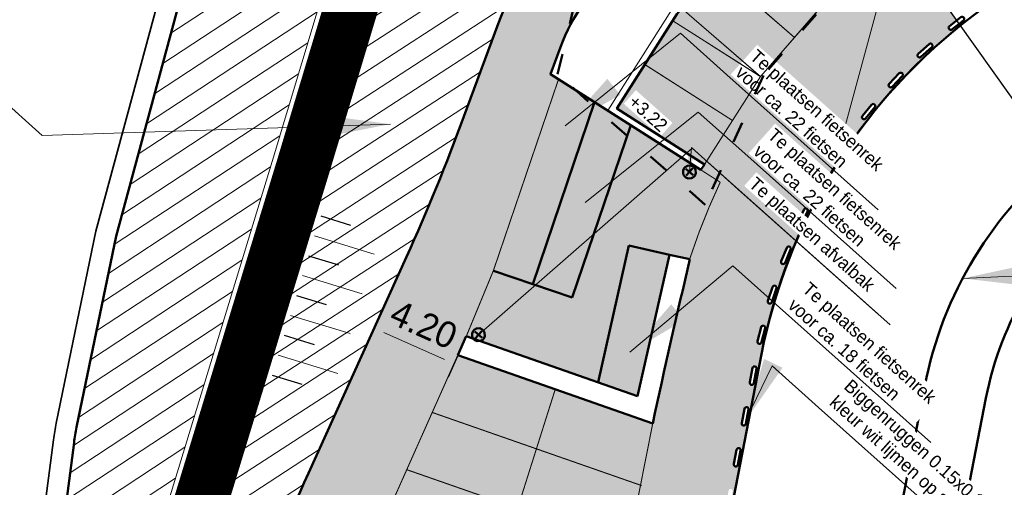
# Model space of a CAD drawing. Header units: metres. Extents: x 63663 to 67388, y 393975 to 407310.
# Tile 30 of 49: x 66099 to 66147, y 402691 to 402714. Entities that reach past the tile are written whole.
import ezdxf

# ---------------------------------------------------------------- set-up
doc = ezdxf.new("R2010")
doc.units = ezdxf.units.M
for name, pattern in [('HIDDEN', [0.375, 0.25, -0.125]), ('ONDERHOUDSSTROOK', [28, 8, -20]), ('PERCEELGRENS', [2.5, 1, -1.5])]:
    doc.linetypes.add(name, pattern=pattern)
for name, color, linetype, lineweight in [('B-GEO-OG-GRENS_perceel-G', 30, 'PERCEELGRENS', 0), ('maatvoering-leadr', 7, 'Continuous', 30), ('maatvoering-lin', 7, 'Continuous', 30), ('sn-arcering_dun', 1, 'Continuous', 18), ('sn-arcering_grijs', 8, 'Continuous', 20), ('sn-arcering_lgrijs', 9, 'Continuous', 20), ('StagTAR-PatternLineLong', 1, 'Continuous', 18), ('StagTAR-PatternLineShort', 7, 'Continuous', 25), ('TM-Afvalbak', 3, 'Continuous', 50), ('TM-Bebouwing', 7, 'Continuous', 9), ('TM-Belijning', 1, 'HIDDEN', 50), ('TM-Fietsenrek', 2, 'Continuous', 50), ('TM-Glooiing', 4, 'Continuous', 50), ('TM-Kreukelberm', 43, 'Continuous', 50), ('TM-Onderhoudsweg', 3, 'Continuous', 35), ('TM-Verharding', 2, 'Continuous', 50), ('TM-Werkgrens', 62, 'PBZ-WERKGRENS', 35)]:
    doc.layers.add(name, color=color, linetype=linetype, lineweight=lineweight)
doc.layers.add('TM-Arcrand', color=206, linetype='Continuous', plot=False)
doc.styles.add('StagCAD', font='StagCAD.ttf')
doc.linetypes.add('PBZ-WERKGRENS', pattern='A,5.5,-1.05,["O",StagCAD,S=2,R=0,X=0,Y=-1],-3.45', length=10)
doc.dimstyles.new('GM-maatvoering', dxfattribs={"dimtxt": 2.5, "dimasz": 1, "dimexe": 0, "dimexo": 0, "dimgap": 1, "dimtad": 1, "dimrnd": 0.001, "dimzin": 1, "dimdsep": 46, "dimtxsty": 'StagCAD', "dimblk1": 'DIM_PIJL', "dimblk2": 'DIM_PIJL', "dimsah": 1, "dimcen": 0.09, "dimse1": 1, "dimse2": 1, "dimclrd": 1, "dimclre": 1, "dimclrt": 7, "dimazin": 0, "dimtfac": 1, "dimtix": 1, "dimtmove": 0, "dimatfit": 3, "dimldrblk": 'RAD_PIJL', "dimfxl": 1, "dimtvp": 0.8299999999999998, "dimtolj": 1, "dimtzin": 0, "dimlwd": 15, "dimarcsym": 0})
doc.dimstyles.new('leader 1_1000', dxfattribs={"dimtxt": 2.5, "dimasz": 3, "dimexe": 0, "dimexo": 0, "dimgap": 1, "dimtad": 1, "dimrnd": 0.001, "dimzin": 1, "dimdsep": 46, "dimtxsty": 'StagCAD', "dimblk1": 'RAD_PIJL', "dimblk2": 'RAD_PIJL', "dimsah": 1, "dimcen": 0.09, "dimse1": 1, "dimse2": 1, "dimclrd": 1, "dimclre": 1, "dimclrt": 7, "dimazin": 0, "dimtfac": 1, "dimtix": 1, "dimtmove": 0, "dimatfit": 0, "dimfxl": 1, "dimtvp": 0.8299999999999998, "dimtolj": 1, "dimtzin": 0, "dimlwd": 15, "dimarcsym": 0})

# ---------------------------------------------------------------- blocks, each defined once
blk = doc.blocks.new('RAD_PIJL')
at = {"color": 1, "linetype": 'Continuous'}
blk.add_solid([(-2.828427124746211, -0.75), (-2.828427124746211, 0.75), (0, 0)], dxfattribs=at)
blk = doc.blocks.new('Afvalbak')
at = {"layer": 'TM-Afvalbak'}
blk.add_lwpolyline([(0.6249999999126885, -0.0781249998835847), (0.6250000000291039, 0.0781249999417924), (0.5468749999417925, 0.3125), (0.3125, 0.5468750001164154), (0.0781249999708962, 0.6250000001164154), (-0.0781250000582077, 0.6250000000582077), (-0.3125000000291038, 0.5468750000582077), (-0.5468750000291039, 0.3125000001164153), (-0.6249999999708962, 0.078125), (-0.6249999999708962, -0.078125), (-0.5468750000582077, -0.3125), (-0.3124999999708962, -0.5468749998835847), (-0.0781250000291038, -0.625), (0.0781249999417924, -0.6249999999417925), (0.3124999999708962, -0.5468749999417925), (0.546875, -0.3124999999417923)], close=True, dxfattribs=at)
for points in [[(-0.468750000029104, 0), (0.4687499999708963, 5.82077e-11)], [(2.91038e-11, 0.4687499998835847), (5.82077e-11, -0.4687499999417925)]]:
    blk.add_lwpolyline(points, dxfattribs=at)
blk = doc.blocks.new('B')
at = {"layer": 'TM-Verharding'}
blk.add_lwpolyline([(0.8000000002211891, 0.1000000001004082), (0.1000000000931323, 0.0999999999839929, 1.000000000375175), (0.1000000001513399, -0.1000000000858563), (0.8000000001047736, -0.1000000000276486, 0.9999999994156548)], format="xyb", close=True, dxfattribs=at)
blk = doc.blocks.new('terras bg')
at = {"layer": 'TM-Bebouwing', "flags": 128}
for points in [[(-2265.241458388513, -4294.96844695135), (-1275.549052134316, -3278.683990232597), (-2323.735340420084, -398.815831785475), (-2023.033701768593, -289.3693859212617), (-853.3248115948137, -3503.118149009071), (-1154.026450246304, -3612.564594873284), (-2259.24281939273, -4747.477028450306), (-5841.330479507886, -1259.118102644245), (-11330.66677828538, -6895.947407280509), (-16150.7969492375, -13574.31725061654), (-18621.13686660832, -18340.20503091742), (-14182.0364747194, -20641.15868337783), (-14329.29750847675, -20925.26110845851), (-19052.50032544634, -18477.04642224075), (-16424.05865336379, -13406.14182400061), (-11576.35545477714, -6689.569096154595), (-5847.329118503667, -806.6095211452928)], [(-14472.28213278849, -11248.70729109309), (-13009.18159473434, -9221.557366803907), (-8954.881746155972, -12147.75844291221), (-10417.98228421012, -14174.9083672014)], [(-15935.38267084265, -13275.85721538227), (-14472.28213278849, -11248.70729109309), (-10417.98228421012, -14174.9083672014), (-11881.08282226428, -16202.05829149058)], [(-11881.08282226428, -16202.05829149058), (-13031.55964849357, -18421.6084874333), (-17470.66004037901, -16120.65483497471), (-16320.18321414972, -13901.10463903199)], [(-13031.55964849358, -18421.6084874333), (-14182.03647472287, -20641.15868337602), (-18621.13686660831, -18340.20503091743), (-17470.66004037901, -16120.65483497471)]]:
    blk.add_lwpolyline(points, close=True, dxfattribs=at)
blk = doc.blocks.new('DIM_PIJL')
at = {"color": 1}
blk.add_line((0, 1.414213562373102), (0, -1.414213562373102), dxfattribs=at)
at = {"color": 1, "linetype": 'ByBlock'}
blk.add_solid([(-2.828427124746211, -0.75), (-2.828427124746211, 0.75), (0, 0)], dxfattribs=at)
blk = doc.blocks.new('*D105')
at = {"layer": 'Defpoints', "color": 0, "transparency": 16777216}
for p in [(66117.10401319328, 402700.4273761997), (66116.5042339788, 402699.0817987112), (66120.92901338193, 402698.6926215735)]:
    blk.add_point(p, dxfattribs=at)
at = {"layer": 'maatvoering-lin', "color": 1, "lineweight": 15, "transparency": 16777216}
blk.add_line((66119.8836278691, 402697.5754638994), (66116.96091971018, 402698.8782351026), dxfattribs=at)
at = {"layer": 'maatvoering-lin', "color": 1, "lineweight": 15, "transparency": 16777216, "xscale": 0.5, "yscale": 0.5, "zscale": 0.5}
for p, rotation in [((66116.5042339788, 402699.0817987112), 155.9755016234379), ((66120.34031360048, 402697.3719002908), 335.975501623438)]:
    blk.add_blockref('DIM_PIJL', p, dxfattribs=dict(at, rotation=rotation))
at = {"layer": 'maatvoering-lin', "color": 7, "transparency": 16777216, "insert": (66118.880291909, 402699.2543923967), "char_height": 1.25, "attachment_point": 5, "rotation": 335.97550162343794, "style": 'StagCAD'}
blk.add_mtext('\\A1;4.20', dxfattribs=at)
blk = doc.blocks.new('Parkeerplaats2')
at = {"layer": 'TM-Belijning', "ltscale": 3, "const_width": 0.05}
for points in [[(-2.119126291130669, 1.326387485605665), (-4.771901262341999, -2.911865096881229)], [(0, 0), (-2.119126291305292, 1.326387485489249)], [(5.820766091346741e-11, 0), (-2.652774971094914, -4.238252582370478)]]:
    blk.add_lwpolyline(points, dxfattribs=at)

msp = doc.modelspace()

# ---------------------------------------------------------------- hatches: boundary and pattern name
at = {"layer": 'sn-arcering_dun'}
h = msp.add_hatch(dxfattribs=at)
h.set_pattern_fill('_USER', color=256, angle=75.00000000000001, pattern_type=0)
h.set_pattern_definition([(33.2837380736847, (66308.72319840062, 402842.2799818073), (-0.5487855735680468, 0.8359631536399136), [])])
h.paths.add_polyline_path([(66111.37308100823, 402870.0133230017), (66110.3628563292, 402879.1431010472), (66104.87590900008, 402928.7306949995), (66104.25397954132, 402934.7275807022), (66102.47661733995, 402947.5066341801), (66100.01001622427, 402967.2930676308), (66098.90143345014, 402978.3810469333), (66092.91133484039, 402977.4090586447), (66093.99213343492, 402966.5428709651), (66098.60323094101, 402926.5485656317), (66103.29856025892, 402878.3890362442), (66108.41794061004, 402829.2003571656), (66113.46577337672, 402778.9700559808), (66116.55147198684, 402759.9905311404, -0.1303236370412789), (66114.04339121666, 402734.4841152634), (66108.45785178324, 402719.518011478, 0.0232204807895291), (66108.17397936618, 402718.6341607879), (66104.07948856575, 402703.506997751), (66102.17998750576, 402694.3144389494, 0.01850087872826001), (66102.05718569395, 402693.5849205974), (66100.42344883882, 402681.0663586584, 0.07276837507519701), (66100.46835169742, 402678.1713037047), (66101.32011976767, 402672.9196275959, -0.02064364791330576), (66102.33234358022, 402676.7994981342), (66111.58756600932, 402707.0960159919), (66119.41918100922, 402733.1082939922), (66122.62943400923, 402743.0683649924), (66123.41470500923, 402746.175615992), (66123.65672800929, 402751.2971759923), (66120.46816100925, 402781.7029779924), (66115.19930500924, 402832.9697979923)])
h = msp.add_hatch(dxfattribs=at)
h.set_pattern_fill('_USER', color=256, angle=45, pattern_type=0)
h.set_pattern_definition([(33.00317462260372, (64663.38925197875, 403619.6910574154), (-0.5446855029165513, 0.8386403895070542), [])])
edge = h.paths.add_edge_path()
edge.add_line((66120.8147076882, 402709.2522910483), (66122.53752192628, 402713.9300628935))
edge.add_line((66122.53752192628, 402713.9300628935), (66122.69420934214, 402717.9098332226))
edge.add_arc((66146.6756300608, 402716.9656614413), 24.00000000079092, 170.6899331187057, 177.745374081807, ccw=False)
edge.add_line((66122.99177468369, 402720.8483144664), (66127.05300672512, 402745.6214867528))
edge.add_line((66127.05300672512, 402745.6214867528), (66126.14859447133, 402745.7697531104))
edge.add_line((66126.14859447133, 402745.7697531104), (66125.27395276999, 402742.3088697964))
edge.add_line((66125.27395276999, 402742.3088697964), (66122.0447502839, 402732.2900064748))
edge.add_line((66122.0447502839, 402732.2900064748), (66114.21920638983, 402706.2978933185))
edge.add_line((66114.21920638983, 402706.2978933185), (66104.96236005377, 402675.9960596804))
edge.add_arc((66148.79245959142, 402662.6064905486), 45.82966492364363, 163.0127172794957, 170.7247493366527)
edge.add_line((66103.56199781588, 402669.9932025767), (66106.36431040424, 402675.5795281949))
edge.add_arc((66088.67934000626, 402684.9198612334), 19.99999998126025, 332.1591854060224, 339.1553714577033)
edge.add_arc((66341.01988417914, 402588.8393820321), 250.0133491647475, 156.6030992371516, 159.1553033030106, ccw=False)
edge.add_arc((67609.6601364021, 402021.6846133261), 1639.642745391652, 155.4663708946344, 156.0179061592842, ccw=False)
edge.add_arc((66026.97665226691, 402743.8126636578), 100.0000000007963, 335.6042539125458, 339.7813461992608)
at = {"layer": 'sn-arcering_grijs'}
h = msp.add_hatch(color=256, dxfattribs=at)
h.dxf.hatch_style = 1
edge = h.paths.add_edge_path()
edge.add_arc((66161.40535485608, 402692.7108058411), 26.77000000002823, 128.6295793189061, 168.9916042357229, ccw=False)
edge.add_line((66144.69329951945, 402713.6234839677), (66144.63415975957, 402713.7068243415))
edge.add_line((66144.63415975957, 402713.7068243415), (66144.29213375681, 402713.4401834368))
edge.add_arc((66144.23065056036, 402713.5190492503), 0.1000000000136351, 127.93971151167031, 307.9397115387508, ccw=False)
edge.add_line((66144.16916736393, 402713.5979150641), (66144.51829949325, 402713.8700958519))
edge.add_line((66144.51829949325, 402713.8700958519), (66138.58953962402, 402722.2249668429))
edge.add_line((66138.58953962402, 402722.2249668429), (66136.45238979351, 402720.3895684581))
edge.add_line((66136.45238979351, 402720.3895684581), (66131.05731586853, 402714.1664297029))
edge.add_line((66131.05731586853, 402714.1664297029), (66128.1728356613, 402709.6391745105))
edge.add_line((66128.1728356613, 402709.6391745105), (66132.3896660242, 402706.9524773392))
edge.add_line((66132.3896660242, 402706.9524773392), (66132.21771740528, 402706.682600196))
edge.add_line((66132.21771740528, 402706.682600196), (66124.97740904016, 402711.2956660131))
edge.add_line((66124.97740904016, 402711.2956660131), (66125.45488095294, 402712.5920940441))
edge.add_arc((66133.89624450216, 402709.4279497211), 9.01490032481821, 129.2438859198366, 159.4520898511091, ccw=False)
edge.add_arc((66113.51636865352, 402734.3771052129), 23.19999839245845, 309.2438859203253, 314.6016783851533)
edge.add_line((66129.80680224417, 402717.8585792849), (66130.959, 402718.322))
edge.add_line((66130.959, 402718.322), (66127.953, 402721.166))
edge.add_line((66127.953, 402721.166), (66127.82272963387, 402720.4011268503))
edge.add_arc((66113.51636756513, 402734.377106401), 20.00000000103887, 309.24388608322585, 315.66927495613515, ccw=False)
edge.add_arc((66133.89624450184, 402709.4279497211), 12.21490032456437, 129.2438860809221, 159.4984875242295)
edge.add_line((66122.455, 402713.706), (66120.81470768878, 402709.2522910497))
edge.add_arc((66026.97665226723, 402743.8126636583), 100.0000000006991, 335.6042539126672, 339.7813461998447, ccw=False)
edge.add_line((66118.04808518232, 402702.5089821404), (66113.32893226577, 402692.1036138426))
edge.add_arc((66341.00751461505, 402588.8444100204), 250.0000000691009, 155.6042539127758, 159.155371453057)
edge.add_arc((66088.67934000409, 402684.9198612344), 19.99999998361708, 332.1591854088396, 339.15537145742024, ccw=False)
edge.add_line((66106.36431040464, 402675.5795281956), (66103.115, 402669.0609999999))
edge.add_arc((66120.81918151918, 402655.1088921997), 22.54105932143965, 98.2620867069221, 141.7594688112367, ccw=False)
edge.add_arc((66121.05203198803, 402655.5057320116), 22.18366176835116, 81.2315051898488, 99.00455724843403, ccw=False)
edge.add_line((66124.43376300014, 402677.430119), (66129.578572, 402675.82094))
edge.add_line((66129.578572, 402675.82094), (66133.55410500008, 402673.8253809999))
edge.add_line((66133.55410500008, 402673.8253809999), (66134.38576576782, 402673.3354173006))
edge.add_arc((66152.16230975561, 402681.7082482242), 19.64967719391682, 186.4816177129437, 205.2206432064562, ccw=False)
edge.add_line((66132.63823086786, 402679.4901054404), (66132.53478217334, 402681.2635829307))
edge.add_arc((66152.27123400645, 402682.4148296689), 19.77000000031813, 168.9916042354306, 183.3383366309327, ccw=False)
edge.add_line((66132.86501756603, 402686.1899672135), (66133.39336214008, 402688.905939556))
edge.add_line((66133.39336214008, 402688.905939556), (66133.29586006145, 402688.9284165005))
edge.add_line((66133.29586006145, 402688.9284165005), (66133.22954887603, 402688.5875417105))
edge.add_arc((66133.13138895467, 402688.6066369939), 0.1000000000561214, 168.9916042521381, 348.991604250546, ccw=False)
edge.add_line((66133.0332290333, 402688.6257322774), (66133.16689601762, 402689.3128517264))
edge.add_arc((66133.26505593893, 402689.293756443), 0.1000000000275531, -11.008395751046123, 168.9916042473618, ccw=False)
edge.add_line((66133.36321586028, 402689.2746611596), (66133.29586006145, 402688.9284165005))
edge.add_line((66133.29586006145, 402688.9284165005), (66133.39336214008, 402688.905939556))
edge.add_line((66133.39336214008, 402688.905939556), (66135.12794392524, 402697.8226132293))
edge = h.paths.add_edge_path(flags=16)
edge.add_line((66120.51429541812, 402697.7782004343), (66120.92901338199, 402698.6926215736))
edge.add_line((66120.92901338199, 402698.6926215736), (66129.16850434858, 402695.8176804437))
edge.add_line((66129.16850434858, 402695.8176804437), (66130.69664063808, 402702.6117300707))
edge.add_line((66130.69664063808, 402702.6117300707), (66131.68898198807, 402702.388529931))
edge.add_arc((66464.56778136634, 402622.6294321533), 342.3007577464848, 166.5257210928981, 167.8791227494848)
edge.add_line((66129.89800570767, 402694.5039757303), (66120.51429541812, 402697.7782004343))
edge = h.paths.add_edge_path(flags=16)
edge.add_arc((66133.64696160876, 402691.2569548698), 0.1000000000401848, -11.00839622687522, 168.991604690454, ccw=False)
edge.add_line((66133.74512152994, 402691.2378595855), (66133.61145454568, 402690.5507401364))
edge.add_arc((66133.51329462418, 402690.5698354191), 0.1000000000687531, 168.9916037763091, 348.9916046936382, ccw=False)
edge.add_line((66133.41513470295, 402690.5889307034), (66133.54880168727, 402691.2760501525))
edge = h.paths.add_edge_path(flags=16)
edge.add_line((66133.79704037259, 402692.5521291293), (66133.9307073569, 402693.2392485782))
edge.add_arc((66134.0288672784, 402693.2201532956), 0.1000000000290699, -11.008396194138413, 168.9916047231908, ccw=False)
edge.add_line((66134.12702719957, 402693.2010580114), (66133.99336021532, 402692.5139385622))
edge.add_arc((66133.89520029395, 402692.5330338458), 0.1000000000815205, 168.9916042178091, 348.99160421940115, ccw=False)
edge = h.paths.add_edge_path(flags=16)
edge.add_line((66132.98131019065, 402687.3114627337), (66132.84764320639, 402686.6243432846))
edge.add_arc((66132.74948328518, 402686.6434385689), 0.1000000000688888, 168.9916046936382, 348.991603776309, ccw=False)
edge.add_line((66132.65132336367, 402686.6625338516), (66132.78499034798, 402687.3496533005))
edge.add_arc((66132.88315026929, 402687.3305580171), 0.1000000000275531, -11.008395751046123, 168.9916042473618, ccw=False)
edge = h.paths.add_edge_path(flags=16)
edge.add_line((66134.17894604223, 402694.515327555), (66134.31261302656, 402695.2024470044))
edge.add_arc((66134.41077294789, 402695.1833517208), 0.100000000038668, -11.008395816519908, 168.991604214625, ccw=False)
edge.add_line((66134.50893286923, 402695.1642564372), (66134.37526588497, 402694.4771369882))
edge.add_arc((66134.2771059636, 402694.4962322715), 0.1000000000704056, 168.9916042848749, 348.9916042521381, ccw=False)
edge = h.paths.add_edge_path(flags=16)
edge.add_line((66132.6187761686, 402685.3487350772), (66132.51193602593, 402684.6569365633))
edge.add_arc((66132.41310766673, 402684.6721994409), 0.1000000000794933, 171.2207011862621, 351.2207011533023, ccw=False)
edge.add_line((66132.31427930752, 402684.6874623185), (66132.42111945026, 402685.3792608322))
edge.add_arc((66132.51994780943, 402685.3639979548), 0.1000000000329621, -8.779298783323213, 171.2207012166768, ccw=False)
edge = h.paths.add_edge_path(flags=16)
edge.add_line((66134.56085171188, 402696.4785259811), (66134.6945186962, 402697.1656454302))
edge.add_arc((66134.79267861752, 402697.1465501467), 0.1000000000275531, -11.008395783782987, 168.9916042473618, ccw=False)
edge.add_line((66134.89083853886, 402697.1274548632), (66134.75717155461, 402696.4403354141))
edge.add_arc((66134.6590116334, 402696.4594306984), 0.1000000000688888, 168.9916046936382, 348.991603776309, ccw=False)
edge = h.paths.add_edge_path(flags=16)
edge.add_line((66134.93826498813, 402698.4482315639), (66135.10670766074, 402699.1276629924))
edge.add_arc((66135.20376929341, 402699.1035997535), 0.1000000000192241, -13.923867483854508, 166.0761325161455, ccw=False)
edge.add_line((66135.30083092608, 402699.0795365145), (66135.13238825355, 402698.400105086))
edge.add_arc((66135.03532662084, 402698.4241683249), 0.1000000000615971, 166.0761325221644, 346.0761325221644, ccw=False)
edge = h.paths.add_edge_path(flags=16)
edge.add_line((66132.42391121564, 402683.3691241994), (66132.38677444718, 402682.6701099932))
edge.add_arc((66132.2869152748, 402682.6754152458), 0.1000000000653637, 176.9588864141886, 356.95888644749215, ccw=False)
edge.add_line((66132.18705610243, 402682.6807204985), (66132.22419287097, 402683.3797347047))
edge.add_arc((66132.3240520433, 402683.3744294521), 0.1000000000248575, -3.0411135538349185, 176.9588864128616, ccw=False)
edge = h.paths.add_edge_path(flags=16)
edge.add_line((66135.43608271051, 402700.3933707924), (66135.65440051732, 402701.0584552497))
edge.add_arc((66135.74941258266, 402701.0272669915), 0.1000000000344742, -18.17272026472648, 161.8272797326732, ccw=False)
edge.add_line((66135.84442464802, 402700.9960787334), (66135.62610684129, 402700.3309942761))
edge.add_arc((66135.53109477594, 402700.3621825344), 0.100000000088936, 161.8272798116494, 341.8272796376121, ccw=False)
edge = h.paths.add_edge_path(flags=16)
edge.add_line((66132.42794991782, 402681.3799496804), (66132.46088869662, 402680.6807250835))
edge.add_arc((66132.36099946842, 402680.6760195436), 0.1000000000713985, -177.30292836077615, 2.697071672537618, ccw=False)
edge.add_line((66132.26111024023, 402680.6713140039), (66132.22817146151, 402681.3705386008))
edge.add_arc((66132.32806068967, 402681.3752441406), 0.1000000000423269, 2.697071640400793, 182.6970716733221, ccw=False)
edge = h.paths.add_edge_path(flags=16)
edge.add_line((66136.07664475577, 402702.2962815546), (66136.34363767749, 402702.9433632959))
edge.add_arc((66136.43607792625, 402702.9052214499), 0.1000000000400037, -22.421573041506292, 157.5784269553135, ccw=False)
edge.add_line((66136.52851817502, 402702.8670796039), (66136.26152525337, 402702.2199978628))
edge.add_arc((66136.16908500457, 402702.2581397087), 0.1000000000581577, 157.5784269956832, 337.57842699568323, ccw=False)
h.paths.add_polyline_path([(66119.87199999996, 402681.494), (66119.22999999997, 402679.774), (66117.29899999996, 402680.435), (66117.94799999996, 402682.2059999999)], flags=16)
h.paths.add_polyline_path([(66121.00096721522, 402680.185317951), (66120.86041253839, 402679.7263578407), (66120.40145242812, 402679.8669125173), (66120.5420071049, 402680.3258726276)], flags=16)
edge = h.paths.add_edge_path(flags=16)
edge.add_line((66136.85643017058, 402704.1465041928), (66137.17063063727, 402704.7720264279))
edge.add_arc((66137.2599909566, 402704.7271406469), 0.1000000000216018, -26.670425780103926, 153.3295742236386, ccw=False)
edge.add_line((66137.34935127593, 402704.682254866), (66137.03515080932, 402704.0567326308))
edge.add_arc((66136.94579048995, 402704.1016184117), 0.100000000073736, 153.3295742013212, 333.32957420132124, ccw=False)
edge = h.paths.add_edge_path(flags=16)
edge.add_line((66137.77115273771, 402705.9338686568), (66138.13083369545, 402706.5343931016))
edge.add_arc((66138.21662290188, 402706.4830101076), 0.1000000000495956, -30.91927855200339, 149.0807214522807, ccw=False)
edge.add_line((66138.30241210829, 402706.4316271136), (66137.94273115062, 402705.8311026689))
edge.add_arc((66137.85694194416, 402705.8824856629), 0.1000000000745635, 149.080721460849, 329.08072146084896, ccw=False)
edge = h.paths.add_edge_path(flags=16)
edge.add_line((66138.81578453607, 402707.6485504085), (66139.21896894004, 402708.2207761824))
edge.add_arc((66139.3007154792, 402708.1631784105), 0.0999999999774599, -35.16813130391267, 144.8318687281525, ccw=False)
edge.add_line((66139.38246201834, 402708.1055806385), (66138.97927761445, 402707.5333548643))
edge.add_arc((66138.89753107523, 402707.5909526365), 0.1000000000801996, 144.831868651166, 324.8318686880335, ccw=False)
edge = h.paths.add_edge_path(flags=16)
edge.add_line((66139.98458357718, 402709.2811244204), (66140.4290552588, 402709.8219061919))
edge.add_arc((66140.5063097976, 402709.7584102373), 0.10000000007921, -39.41698407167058, 140.5830158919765, ccw=False)
edge.add_line((66140.58356433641, 402709.6949142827), (66140.13909265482, 402709.1541325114))
edge.add_arc((66140.061838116, 402709.217628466), 0.100000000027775, 140.5830159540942, 320.5830159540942, ccw=False)
edge = h.paths.add_edge_path(flags=16)
edge.add_line((66141.27112536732, 402710.8226169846), (66141.75444121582, 402711.3289822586))
edge.add_arc((66141.82677911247, 402711.2599371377), 0.1000000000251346, -43.665837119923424, 136.3341634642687, ccw=False)
edge.add_line((66141.89911700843, 402711.1908920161), (66141.41580115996, 402710.6845267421))
edge.add_arc((66141.34346326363, 402710.7535718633), 0.1000000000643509, 136.3341631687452, 316.33416316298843, ccw=False)
edge = h.paths.add_edge_path(flags=16)
edge.add_line((66142.66833822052, 402712.2645550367), (66143.18784161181, 402712.733720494))
edge.add_arc((66143.25486524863, 402712.6595057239), 0.1000000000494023, -47.9146895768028, 132.0853103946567, ccw=False)
edge.add_line((66143.32188888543, 402712.5852909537), (66142.80238549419, 402712.1161254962))
edge.add_arc((66142.73536185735, 402712.1903402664), 0.1000000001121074, 132.0853103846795, 312.0853103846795, ccw=False)
at = {"layer": 'sn-arcering_lgrijs'}
h = msp.add_hatch(color=256, dxfattribs=at)
h.dxf.hatch_style = 1
edge = h.paths.add_edge_path()
edge.add_line((65551.68383113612, 403267.4436287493), (65556.79896681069, 403278.4124796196))
edge.add_line((65556.79896681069, 403278.4124796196), (65501.98403396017, 403292.0669708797))
edge.add_arc((65153.17913577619, 401919.7206210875), 1415.980000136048, 75.73928053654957, 77.41508903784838)
edge.add_line((65461.70166963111, 403301.6805361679), (65456.55944140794, 403290.6535882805))
edge.add_arc((65153.17913574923, 401919.7206210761), 1404.100000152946, 75.73812834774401, 77.52184026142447, ccw=False)
edge.add_arc((1544873.313091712, 6342005.496034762), 6120212.589272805, 256.0119559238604, 256.0124633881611)

# ---------------------------------------------------------------- linework, layer by layer
at = {"layer": 'sn-arcering_dun'}
msp.add_lwpolyline([(66101.32011976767, 402672.9196275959, -0.02064364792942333), (66102.33234358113, 402676.7994981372), (66111.58756600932, 402707.0960159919), (66119.41918100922, 402733.1082939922), (66122.62943400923, 402743.0683649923), (66123.41470500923, 402746.175615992), (66123.65672800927, 402751.2971759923), (66120.46816100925, 402781.7029779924), (66115.19930500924, 402832.9697979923), (66111.37308100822, 402870.0133230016), (66110.3628563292, 402879.1431010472), (66104.87590900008, 402928.7306949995), (66104.25397954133, 402934.727580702)], format="xyb", dxfattribs=at)
at = {"layer": 'StagTAR-PatternLineLong'}
for p, q in [((66113.63160641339, 402703.5187163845), (66116.50194504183, 402702.6418623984)), ((66113.04728753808, 402701.6059771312), (66115.9176261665, 402700.7291231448)), ((66112.46296866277, 402699.6932378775), (66115.3333072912, 402698.8163838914)), ((66111.87864978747, 402697.7804986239), (66114.74898841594, 402696.9036446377))]:
    msp.add_line(p, q, dxfattribs=at)
at = {"layer": 'StagTAR-PatternLineShort'}
for p, q in [((66113.92376585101, 402704.4750860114), (66115.35893516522, 402704.0366590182)), ((66113.33944697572, 402702.5623467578), (66114.77461628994, 402702.1239197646)), ((66112.75512810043, 402700.6496075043), (66114.19029741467, 402700.2111805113)), ((66112.17080922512, 402698.7368682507), (66113.60597853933, 402698.2984412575)), ((66111.58649034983, 402696.8241289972), (66113.02165966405, 402696.3857020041))]:
    msp.add_line(p, q, dxfattribs=at)
at = {"layer": 'TM-Belijning', "linetype": 'Continuous', "ltscale": 5, "const_width": 0.05}
msp.add_lwpolyline([(66120.92901338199, 402698.6926215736), (66122.22971710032, 402701.841871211), (66125.36652740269, 402711.0477444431)], dxfattribs=at)
at = {"layer": 'TM-Belijning', "ltscale": 3, "const_width": 0.05}
msp.add_lwpolyline([(66132.38965971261, 402706.9524674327), (66133.73300830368, 402709.0608826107)], dxfattribs=at)
at = {"layer": 'TM-Belijning', "linetype": 'Continuous', "ltscale": 5, "const_width": 0.05}
msp.add_lwpolyline([(66132.21771740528, 402706.682600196), (66133.14344528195, 402706.092785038, 0.0317205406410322), (66131.67766588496, 402702.4101567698)], format="xyb", dxfattribs=at)
at = {"layer": 'TM-Belijning', "ltscale": 5, "const_width": 0.05}
for points in [[(66114.38219005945, 402684.0210999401), (66120.51429541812, 402697.7782004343)], [(66120.67923012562, 402681.8337695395), (66125.20615056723, 402696.1410880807)], [(66129.3609769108, 402691.5140207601), (66119.27014152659, 402695.0349370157)], [(66128.71817312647, 402688.5609329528), (66118.06297258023, 402692.2787687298)]]:
    msp.add_lwpolyline(points, dxfattribs=at)
msp.add_lwpolyline([(66129.89800570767, 402694.5039757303), (66128.67598795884, 402688.3393680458, 0.0071595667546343), (66127.40105599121, 402680.9108120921)], format="xyb", dxfattribs=at)
at = {"layer": 'TM-Fietsenrek'}
for p, q in [((66124.12283515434, 402701.1968099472), (66127.10255545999, 402709.9416573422)), ((66126.01595320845, 402700.5517486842), (66128.83858351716, 402708.8355702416)), ((66127.26771335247, 402696.4809085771), (66128.74538884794, 402703.0506109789)), ((66130.69664063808, 402702.6117300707), (66128.74538884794, 402703.0506109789)), ((66122.22971710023, 402701.8418712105), (66126.01595320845, 402700.5517486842))]:
    msp.add_line(p, q, dxfattribs=at)
at = {"layer": 'TM-Glooiing'}
for points in [[(66092.91133484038, 402977.4090586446), (66093.99213343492, 402966.5428709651), (66098.59315224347, 402926.6359831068, -0.004399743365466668), (66098.6117697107, 402926.4609843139), (66103.29539938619, 402878.4214570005, 0.001628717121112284), (66103.30193226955, 402878.3566368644), (66108.41610549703, 402829.217989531, -0.0008863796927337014), (66108.41971319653, 402829.1827183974), (66113.43526056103, 402779.2736848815, 0.01525436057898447), (66113.51474314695, 402778.6688525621), (66116.55147198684, 402759.9905311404, -0.1303236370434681), (66114.04339121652, 402734.484115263), (66108.4578517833, 402719.5180114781, 0.0232204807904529), (66108.17397936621, 402718.634160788), (66104.07948856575, 402703.506997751), (66102.17998750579, 402694.3144389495, 0.01850087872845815), (66102.05718569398, 402693.5849205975), (66100.42344883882, 402681.0663586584, 0.07276837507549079), (66100.46835169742, 402678.1713037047), (66101.32011976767, 402672.9196275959)], [(66184.96315107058, 402715.8077105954, 0.3183220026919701), (66144.81834163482, 402713.7227998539, 0.1794950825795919), (66135.12794392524, 402697.8226132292), (66132.86501756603, 402686.1899672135, 0.0626813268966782), (66132.53478217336, 402681.2635829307), (66132.63823086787, 402679.49010544)], [(66180.6833926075, 402709.0487411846, 0.3183220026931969), (66149.77523762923, 402707.443533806, 0.1794950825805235), (66142.98073762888, 402696.2949905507), (66141.32142216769, 402687.765225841, 0.0589421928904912), (66141.03855825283, 402683.9695204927, 0.0036122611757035), (66141.06848130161, 402683.3785208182, -0.2315209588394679), (66139.01993831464, 402678.6424490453, -0.2245060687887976)]]:
    msp.add_lwpolyline(points, format="xyb", dxfattribs=at)
at = {"layer": 'TM-Kreukelberm'}
msp.add_lwpolyline([(66179.07848318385, 402706.5141276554, 0.3183220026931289), (66151.63407362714, 402705.0888090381, 0.1794950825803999), (66145.92553526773, 402695.722132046), (66144.26621980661, 402687.1923673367, 0.0589421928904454), (66144.03573809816, 402684.0995703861, 0.0037079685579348), (66144.06431160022, 402683.5373560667, -0.247163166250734), (66140.5757909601, 402676.0445679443, -0.2250553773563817)], format="xyb", dxfattribs=at)
at = {"layer": 'TM-Onderhoudsweg'}
for points in [[(66101.09468424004, 402670.3961463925, -0.0336627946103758), (66102.57143598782, 402676.7264582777), (66111.8268060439, 402707.0234593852), (66119.65786912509, 402733.0339042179), (66122.86984480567, 402742.9993199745), (66123.66324041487, 402746.1387193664), (66123.90734618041, 402751.3043537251), (66120.71682461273, 402781.7287942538), (66115.44799508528, 402832.9953566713), (66111.62166450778, 402870.0399138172), (66110.61133976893, 402879.170596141), (66105.12448680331, 402928.757337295), (66103.93225193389, 402940.2533295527, -0.0255148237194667), (66103.66555651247, 402945.3459959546), (66103.61934165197, 402980.8371374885)], [(66103.56199781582, 402669.9932025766, -0.033662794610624), (66104.96236005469, 402675.9960596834), (66114.21920638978, 402706.2978933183), (66122.04475028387, 402732.2900064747), (66125.27395276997, 402742.3088697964), (66126.14859447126, 402745.7697531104), (66126.41352789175, 402751.3761310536), (66123.20346064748, 402781.9869568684), (66117.93489584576, 402833.2509434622), (66114.10749950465, 402870.3058219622), (66113.09617416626, 402879.4455470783), (66107.61026483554, 402929.0237602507), (66106.41891504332, 402940.51121825, -0.0255148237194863), (66106.16555439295, 402945.3492513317), (66106.13029747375, 402972.4251376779)]]:
    msp.add_lwpolyline(points, format="xyb", dxfattribs=at)
at = {"layer": 'TM-Onderhoudsweg', "linetype": 'ONDERHOUDSSTROOK', "const_width": 2.5, "flags": 128}
msp.add_lwpolyline([(66102.20902607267, 402669.4240099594, -0.0378092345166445), (66103.76689802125, 402676.3612589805), (66113.02300621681, 402706.6606763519), (66120.85130970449, 402732.6619553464), (66124.07189878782, 402742.6540948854), (66124.90591744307, 402745.9542362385), (66125.16043703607, 402751.3402423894), (66121.9601426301, 402781.8578755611), (66116.69144546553, 402833.1231500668), (66112.86458200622, 402870.1728678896), (66111.85375696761, 402879.3080716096), (66106.36737581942, 402928.8905487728), (66105.17558348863, 402940.3822739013, -0.0255148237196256), (66104.91555545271, 402945.3476236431), (66104.88007424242, 402972.5957564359)], format="xyb", dxfattribs=at)
at = {"layer": 'TM-Verharding'}
for p, q in [((66130.69664063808, 402702.6117300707), (66129.16850434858, 402695.8176804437)), ((66131.688981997, 402702.3885299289), (66130.69664063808, 402702.6117300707)), ((66120.92901338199, 402698.6926215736), (66120.51429541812, 402697.7782004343)), ((66129.16850434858, 402695.8176804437), (66120.92901338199, 402698.6926215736)), ((66120.51429541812, 402697.7782004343), (66129.89800571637, 402694.5039757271))]:
    msp.add_line(p, q, dxfattribs=at)
for points in [[(66103.11500000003, 402669.061), (66106.36431040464, 402675.5795281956, 0.0305361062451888), (66107.37031588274, 402677.803161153, -0.0154959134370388), (66113.32893226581, 402692.1036138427), (66118.04808518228, 402702.5089821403, 0.0182280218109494), (66120.81470768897, 402709.2522910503), (66122.455, 402713.706, -0.1327828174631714), (66126.1688210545, 402718.8879030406, 0.0280434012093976), (66127.82272963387, 402720.4011268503)], [(66144.69329951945, 402713.6234839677, 0.1779561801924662), (66135.12794392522, 402697.8226132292), (66132.86501756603, 402686.1899672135, 0.0626813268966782), (66132.53478217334, 402681.2635829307), (66132.63823086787, 402679.49010544)]]:
    msp.add_lwpolyline(points, format="xyb", dxfattribs=at)
msp.add_arc((66464.56778136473, 402622.6294321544), 342.3007577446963, 166.5257210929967, 167.8791227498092, dxfattribs=at)
at = {"layer": 'TM-Werkgrens', "flags": 128}
msp.add_lwpolyline([(66091.8231972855, 402978.2455706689), (66092.9978180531, 402966.4361088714), (66097.59973304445, 402926.5214479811, -0.004399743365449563), (66097.61648876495, 402926.3639490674), (66102.30011844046, 402878.324421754, 0.001628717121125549), (66102.30730461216, 402878.2531196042), (66107.42147783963, 402829.1144722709, -0.0008863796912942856), (66107.42472476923, 402829.0827282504), (66112.44027213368, 402779.1736947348, 0.01525436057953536), (66112.5277029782, 402778.5083791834), (66115.56443181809, 402759.8300577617, -0.1303236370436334), (66113.10651266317, 402734.8337702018), (66107.52097322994, 402719.867666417, 0.02322048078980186), (66107.20871357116, 402718.8954306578), (66103.10630769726, 402703.739025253), (66101.20067622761, 402694.5167985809, 0.01850087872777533), (66101.06559423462, 402693.7143283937), (66099.43185737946, 402681.1957664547, 0.07276837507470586), (66099.48125052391, 402678.0112060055), (66100.41517813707, 402672.2529655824)], format="xyb", dxfattribs=at)

# ---------------------------------------------------------------- block references
at = {"layer": 'TM-Afvalbak', "xscale": 0.5, "yscale": 0.5, "zscale": 0.5, "rotation": 318.2837380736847}
for p in [(66131.66292778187, 402706.5883095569), (66121.51230321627, 402698.7638558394)]:
    msp.add_blockref('Afvalbak', p, dxfattribs=at)
at = {"layer": 'TM-Verharding'}
for p, rotation in [((66144.86157706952, 402714.0109148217), 217.9397115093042), ((66143.32908001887, 402712.7265293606), 222.0853103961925), ((66139.35831325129, 402708.2449249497), 234.8318686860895), ((66138.26800589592, 402706.5687993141), 239.0807214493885), ((66137.30487673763, 402704.8165009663), 243.3295742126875), ((66135.22783253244, 402699.2006613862), 256.0761325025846), ((66134.81177390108, 402697.2447100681), 258.9916042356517), ((66134.42986823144, 402695.2815116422), 258.9916042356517), ((66134.04796256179, 402693.3183132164), 258.9916042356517)]:
    msp.add_blockref('B', p, dxfattribs=dict(at, rotation=rotation))

# ---------------------------------------------------------------- dimensions: what is measured, and where the dimension line sits
at = {"layer": 'maatvoering-lin'}
dim = msp.add_linear_dim(base=(66116.5042339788, 402699.0817987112), p1=(66120.92901338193, 402698.6926215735), p2=(66117.10401319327, 402700.4273761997), angle=335.9755016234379, dimstyle='GM-maatvoering', dxfattribs=at)
dim.commit()
dim.dimension.update_dxf_attribs({"geometry": '*D105', "text_midpoint": (66118.88029190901, 402699.2543923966)})

# ---------------------------------------------------------------- leaders
at = {"layer": 'maatvoering-leadr', "annotation_type": 0, "has_hookline": 1}
for points, hookline_direction, text_width, horizontal_direction in [([(66117.27385211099, 402708.8891099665), (66100.5161588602, 402708.3447149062), (66098.27681082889, 402710.3410416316)], 1, 18, (0.7464493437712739, -0.6654422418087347, 0)), ([(66138.55542121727, 402706.6158797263), (66140.74139005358, 402714.632700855), (66138.50204202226, 402716.6290275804)], 1, 3.624999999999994, (0.7464493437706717, -0.6654422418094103, 0)), ([(66126.64267188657, 402705.1177985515), (66132.08816469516, 402709.4645616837), (66134.32751272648, 402707.4682349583)], 0, 8.75, (0.7464493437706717, -0.6654422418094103, 0)), ([(66128.80105606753, 402697.921253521), (66133.75458170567, 402702.0712631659), (66135.99392973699, 402700.0749364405)], 0, 8.75, (0.7464493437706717, -0.6654422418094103, 0)), ([(66106.51709013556, 402683.0632420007), (66089.75939688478, 402682.5188469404), (66087.52004885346, 402684.5151736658)], 1, 15.25, (0.7464493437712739, -0.6654422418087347, 0))]:
    msp.add_leader(points, dimstyle='leader 1_1000', override={"dimscale": 0}, dxfattribs=dict(at, hookline_direction=hookline_direction, text_width=text_width, horizontal_direction=horizontal_direction))

# ---------------------------------------------------------------- next in the draw order: texts
at = {"layer": 'maatvoering-leadr', "color": 7, "char_height": 0.625, "attachment_point": 7, "rotation": 318.2837380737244, "style": 'StagCAD', "bg_fill": 3, "box_fill_scale": 1.199999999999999, "bg_fill_color": 256, "bg_fill_transparency": 0}
for s, insert in [('Te plaatsen fietsenrek\\Pvoor ca. 22 fietsen', (66134.68048562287, 402707.4884867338)), ('Te plaatsen fietsenrek\\Pvoor ca. 18 fietsen', (66136.34690263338, 402700.095188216))]:
    msp.add_mtext(s, dxfattribs=dict(at, insert=insert))

# ---------------------------------------------------------------- next in the draw order: leaders
at = {"layer": 'maatvoering-leadr', "annotation_type": 0, "has_hookline": 1, "hookline_direction": 0, "horizontal_direction": (0.7464493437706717, -0.6654422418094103, 0)}
for points, text_width in [([(66125.68288143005, 402708.7989076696), (66131.22546093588, 402713.2509489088), (66133.4648089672, 402711.2546221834)], 8.75), ([(66134.38976158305, 402694.6895362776), (66135.63742148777, 402697.2679685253), (66137.87676951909, 402695.2716417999)], 10.59375)]:
    msp.add_leader(points, dimstyle='leader 1_1000', override={"dimscale": 0}, dxfattribs=dict(at, text_width=text_width))

# ---------------------------------------------------------------- next in the draw order: texts
at = {"layer": 'maatvoering-leadr', "color": 7, "char_height": 0.625, "attachment_point": 7, "rotation": 318.2837380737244, "style": 'StagCAD', "bg_fill": 3, "box_fill_scale": 1.199999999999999, "bg_fill_color": 256, "bg_fill_transparency": 0}
for s, insert in [('Te plaatsen fietsenrek\\Pvoor ca. 22 fietsen', (66133.81778186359, 402711.2748739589)), ('Biggenruggen 0.15x0.12x0.90;\\Pkleur wit lijmen op asfalt', (66138.22974241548, 402695.2918935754))]:
    msp.add_mtext(s, dxfattribs=dict(at, insert=insert))

# ---------------------------------------------------------------- next in the draw order: linework, layer by layer
at = {"layer": 'TM-Arcrand'}
msp.add_line((66138.4035570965, 402722.487055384), (66152.81967742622, 402702.1717064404), dxfattribs=at)

# ---------------------------------------------------------------- next in the draw order: block references
for p, rotation in [((66136.71397517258, 402713.0582837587), 261.1197093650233), ((66135.07639884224, 402711.1693634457), 261.1197093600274)]:
    msp.add_blockref('Parkeerplaats2', p, dxfattribs=dict(rotation=rotation))
at = {"layer": 'TM-Verharding'}
for p, rotation in [((66141.89582423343, 402711.3322750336), 226.3341631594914), ((66140.56980575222, 402709.8356647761), 230.5830159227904)]:
    msp.add_blockref('B', p, dxfattribs=dict(at, rotation=rotation))

# ---------------------------------------------------------------- next in the draw order: leaders
at = {"layer": 'maatvoering-leadr', "annotation_type": 0, "has_hookline": 1, "hookline_direction": 0, "horizontal_direction": (0.7464493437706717, -0.6654422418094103, 0)}
for points, text_width in [([(66131.66292778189, 402706.5883095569), (66131.75631751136, 402707.7644866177), (66133.99566554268, 402705.7681598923)], 8.0625), ([(66144.80648636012, 402701.4738227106), (66148.24018783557, 402701.634029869), (66150.47953586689, 402699.6377031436)], 3.375)]:
    msp.add_leader(points, dimstyle='leader 1_1000', override={"dimscale": 0}, dxfattribs=dict(at, text_width=text_width))

# ---------------------------------------------------------------- next in the draw order: texts
at = {"layer": 'maatvoering-leadr', "color": 7, "insert": (66134.34863843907, 402705.7884116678), "char_height": 0.625, "attachment_point": 7, "rotation": 318.2837380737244, "style": 'StagCAD', "bg_fill": 3, "box_fill_scale": 1.199999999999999, "bg_fill_color": 256, "bg_fill_transparency": 0}
msp.add_mtext('Te plaatsen afvalbak', dxfattribs=at)

# ---------------------------------------------------------------- next in the draw order: block references
at = {"layer": 'TM-Bebouwing', "color": 7, "xscale": 0.001, "yscale": 0.001, "zscale": 0.001, "rotation": 354.8967100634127}
msp.add_blockref('terras bg', (66148.35154614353, 402726.2503003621), dxfattribs=at)
at = {"layer": 'TM-Verharding'}
for p, rotation in [((66136.47421977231, 402702.9976616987), 247.5784269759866), ((66135.78060084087, 402701.1222790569), 251.8272797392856)]:
    msp.add_blockref('B', p, dxfattribs=dict(at, rotation=rotation))

# ---------------------------------------------------------------- next in the draw order: leaders
at = {"layer": 'maatvoering-leadr', "annotation_type": 0, "has_hookline": 1, "hookline_direction": 0, "text_width": 8.75, "horizontal_direction": (0.7464493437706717, -0.6654422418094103, 0)}
msp.add_leader([(66121.51230321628, 402698.7638558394), (66131.79502863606, 402707.7299765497), (66134.03437666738, 402705.7336498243)], dimstyle='leader 1_1000', override={"dimscale": 0}, dxfattribs=at)

# ---------------------------------------------------------------- next in the draw order: texts
at = {"layer": 'maatvoering-leadr', "color": 7, "insert": (66128.67349773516, 402709.8682264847), "char_height": 0.625, "attachment_point": 7, "rotation": 318.2837380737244, "style": 'StagCAD', "bg_fill": 3, "box_fill_scale": 1.199999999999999, "bg_fill_color": 256, "bg_fill_transparency": 0}
msp.add_mtext('\\A1;+3.22', dxfattribs=at)

# ---------------------------------------------------------------- next in the draw order: linework, layer by layer
at = {"layer": 'B-GEO-OG-GRENS_perceel-G', "color": 30, "lineweight": 50}
msp.add_lwpolyline([(66189.733, 402719.377), (66188.393, 402720.29), (66183.63, 402722.674), (66178.607, 402724.687), (66174.096, 402725.755), (66168.793, 402726.405), (66163.101, 402726.325), (66158.72, 402725.933), (66149.073, 402722.502), (66144.371, 402720.021), (66139.401, 402716.045), (66135.229, 402711.23), (66132.413, 402705.011), (66125.323, 402711.281), (66132.361, 402740.623), (66136.911, 402743.01), (66165.7, 402740.954), (66186.559, 402739.607), (66191.508, 402739.369)], dxfattribs=at)
at = {"layer": 'TM-Belijning', "ltscale": 3, "const_width": 0.05}
msp.add_lwpolyline([(66133.7330083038, 402709.0608826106), (66129.51617794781, 402711.7475797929)], dxfattribs=at)
at = {"layer": 'TM-Verharding'}
msp.add_lwpolyline([(66132.21771740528, 402706.682600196), (66132.38966602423, 402706.9524773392), (66128.1728356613, 402709.6391745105), (66131.05731586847, 402714.1664297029), (66136.45238979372, 402720.3895684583), (66142.42137050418, 402725.5157685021), (66145.67896390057, 402721.7226055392), (66146.88075129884, 402722.7547084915), (66147.18999636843, 402722.8369732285), (66149.12277805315, 402723.351127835), (66161.29293941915, 402726.5886091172), (66163.31992776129, 402726.8016834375), (66169.79416149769, 402726.2234987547), (66171.78623341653, 402726.0455957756), (66180.222657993, 402725.2921766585), (66180.31723892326, 402726.351248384), (66183.50455399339, 402726.0666036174), (66201.90033424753, 402714.3213674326), (66203.58604363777, 402713.2450850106), (66202.31975155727, 402711.2654384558), (66218.33565188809, 402701.0396948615), (66221.0263589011, 402705.2539698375), (66272.56807946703, 402672.2608108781)], dxfattribs=at)
msp.add_lwpolyline([(66132.21771740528, 402706.682600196), (66124.97740904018, 402711.2956660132), (66125.45488095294, 402712.5920940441, -0.1325768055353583), (66128.19321375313, 402716.4096306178, 0.0233820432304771), (66129.8068022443, 402717.8585792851)], format="xyb", dxfattribs=at)

# ---------------------------------------------------------------- next in the draw order: block references
at = {"layer": 'TM-Verharding', "rotation": 269.5402554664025}
msp.add_blockref('Parkeerplaats2', (66133.73297350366, 402709.0608279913), dxfattribs=at)

doc.saveas('drawing.dxf')
